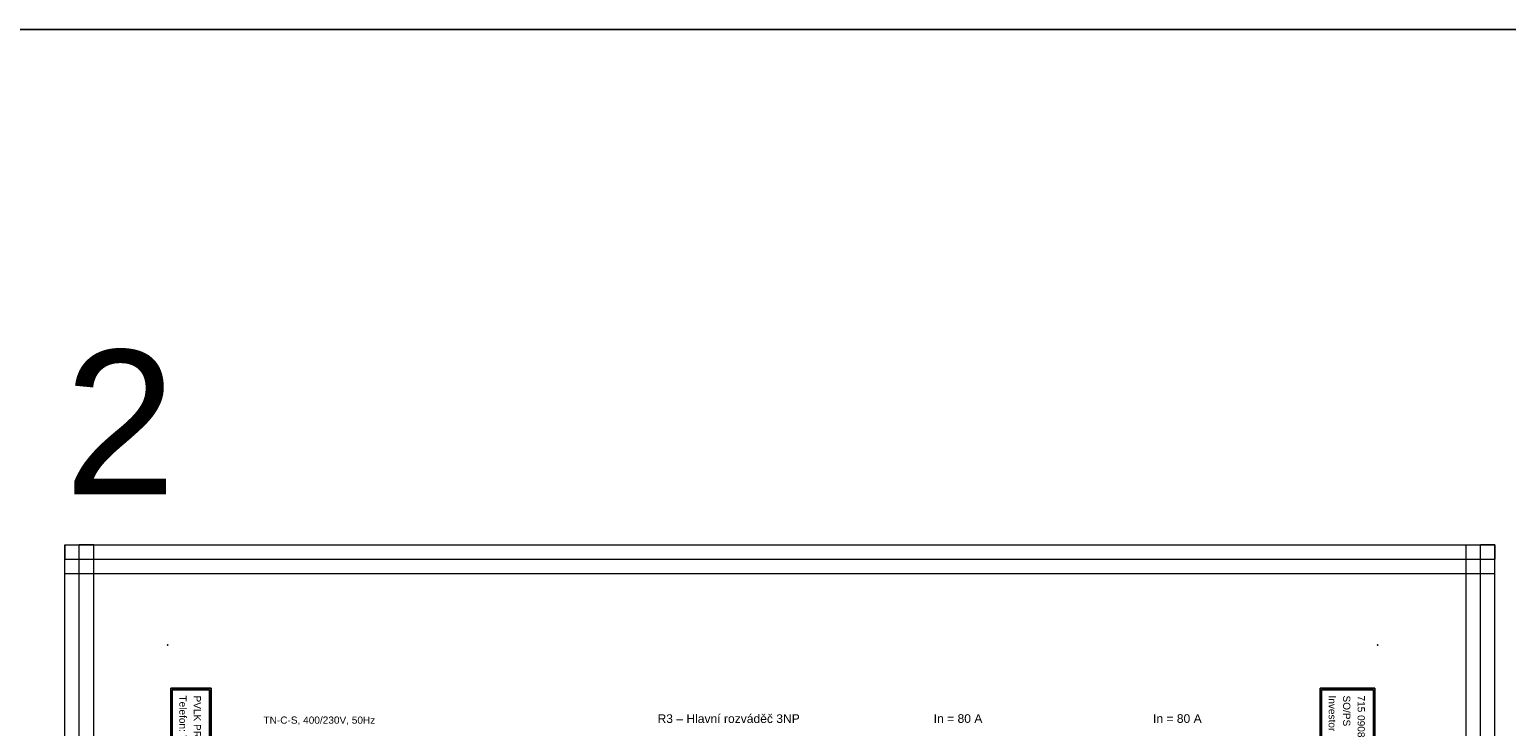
# Model space of a CAD drawing. Extents: x -3642 to 3381, y 3251 to 3904.
# Tile 7 of 41: x -2941 to -2428, y 3662 to 3904. Entities that reach past the tile are written whole.
import ezdxf
from ezdxf.enums import TextEntityAlignment as Align

# ---------------------------------------------------------------- set-up
doc = ezdxf.new("R2010")
doc.units = 0
doc.header["$MEASUREMENT"] = 0
for name, color, linetype in [('1-KRESBA', 7, 'Continuous'), ('__10-Popisy', 220, 'Continuous'), ('__Bílá', 7, 'Continuous'), ('__Oranžová', 30, 'Continuous'), ('__Vínová 220', 220, 'Continuous')]:
    doc.layers.add(name, color=color, linetype=linetype)
doc.styles.add('Arial', font='arial.ttf')

# ---------------------------------------------------------------- blocks, each defined once
blk = doc.blocks.new('BLK_Razítko_malé_pro_rozváděče')
at = {"layer": '__Bílá'}
for p, q in [((15, -1), (15, -20)), ((15, -1), (294, -1)), ((15.5, -1.5), (15.5, -19.5)), ((15.5, -1.5), (184.5, -1.5)), ((184.5, -1.5), (184.5, -19.5)), ((185, -1.5), (185, -19.5)), ((185, -1.5), (293.5, -1.5)), ((293.5, -19.5), (293.5, -1.5)), ((294, -20), (294, -1)), ((15, -20), (294, -20)), ((15.5, -19.5), (184.5, -19.5)), ((185, -19.5), (293.5, -19.5)), ((15, -405), (15, -419)), ((15, -405), (294, -405)), ((294, -405), (294, -419)), ((15.5, -405.5), (15.5, -418.5)), ((15.5, -405.5), (194.5, -405.5)), ((194.5, -405.5), (194.5, -418.5)), ((195, -405.5), (195, -418.5)), ((195, -405.5), (293.5, -405.5)), ((293.5, -405.5), (293.5, -418.5)), ((15, -419), (294, -419)), ((15.5, -418.5), (194.5, -418.5)), ((195, -418.5), (293.5, -418.5))]:
    blk.add_line(p, q, dxfattribs=at)
for p in [(0, 0), (300, 0), (0, -420), (300, -420)]:
    blk.add_point(p, dxfattribs=at)
at = {"layer": '__Bílá', "style": 'Arial'}
for s, height, p in [('Dokument', 2.5, (187, -7)), ('SO/PS', 2.5, (17.5, -12)), ('-', 3, (38, -7)), ('Vypracoval', 2.5, (187, -12)), ('-', 3, (210.5, -7)), ('Investor', 2.5, (17.5, -17)), ('-', 3, (38, -12)), ('Datum', 2.5, (187, -17)), ('-', 3, (210.5, -12)), ('-', 3, (38, -17)), ('-', 3, (210.5, -17)), ('PVLK PROJECT s.r.o. , Langrova 195/33,  787 01 Šumperk', 2.5, (17.5, -411)), ('Copyright © 2012 PVLK', 2.5, (197, -411)), ('Telefon: 773 836 685, mobil: 777 848 204, e-mail: %%Upavelka@pvlk.cz', 2.5, (17.5, -416)), ('Číslo dokumentu .....', 2.5, (197, -416))]:
    blk.add_text(s, height=height, dxfattribs=at).set_placement(p)
at = {"layer": '__Vínová 220', "char_height": 2.5, "attachment_point": 7, "style": 'Arial'}
for s, insert in [('715 0908', (17.5, -7)), ('Rozšíření výrobního areálu firmy PLASTKON PRODUCT, S.R.O.', (42.5, -7.75)), ('R3 – Hlavní rozváděč 3NP', (215, -7.75)), ('SO 02 - Novostavba skladovací haly s administrativní budovou', (42.5, -12.75)), ('Miroslav Pavelka', (215, -12.75)), ('Plastkon product, s.r.o., Hlavní 147, Mikulovice 790 84', (42.5, -17.75)), ('06/2016', (215, -17.75))]:
    blk.add_mtext(s, dxfattribs=dict(at, insert=insert))
at = {"layer": '__Vínová 220', "style": 'Arial'}
blk.add_attdef('ČÍSLO', text='', height=4, dxfattribs=at).set_placement((290, -416), align=Align.RIGHT)

msp = doc.modelspace()

# ---------------------------------------------------------------- linework, layer by layer
at = {"layer": '1-KRESBA', "color": 3}
msp.add_lwpolyline([(-3642.15, 3903.52), (3380.95, 3903.52), (3380.95, 3250.95), (-3642.15, 3250.95)], close=True, dxfattribs=at)
at = {"layer": '__Vínová 220', "lineweight": 0}
for p, q in [((-2928.76, 3724.82), (-2928.76, 3719.82)), ((-2928.76, 3724.82), (-2432.36, 3724.82)), ((-2928.76, 3358.74), (-2928.76, 3724.82)), ((-2928.76, 3724.82), (-2923.76, 3724.82)), ((-2923.76, 3358.74), (-2923.76, 3724.82)), ((-2918.76, 3724.82), (-2923.76, 3724.82)), ((-2918.76, 3358.74), (-2918.76, 3724.82)), ((-2442.36, 3358.74), (-2442.36, 3724.82)), ((-2442.36, 3724.82), (-2437.36, 3724.82)), ((-2437.36, 3358.74), (-2437.36, 3724.82)), ((-2432.36, 3724.82), (-2437.36, 3724.82)), ((-2432.36, 3724.82), (-2432.36, 3719.82)), ((-2432.36, 3358.74), (-2432.36, 3724.82)), ((-2928.76, 3714.82), (-2928.76, 3719.82)), ((-2928.76, 3719.82), (-2432.36, 3719.82)), ((-2432.36, 3714.82), (-2432.36, 3719.82)), ((-2928.76, 3714.82), (-2432.36, 3714.82))]:
    msp.add_line(p, q, dxfattribs=at)

# ---------------------------------------------------------------- block references
at = {"layer": '1-KRESBA', "rotation": 270}
msp.add_blockref('BLK_Razítko_malé_pro_rozváděče', (-2473.05, 3690), dxfattribs=at).add_auto_attribs({'ČÍSLO': '24.2'})

# ---------------------------------------------------------------- texts
at = {"layer": '1-KRESBA', "color": 4, "linetype": 'Continuous', "style": 'Arial'}
for p in [(-2627.17, 3663), (-2551.05, 3663)]:
    msp.add_text('In = 80 A', height=3, dxfattribs=at).set_placement(p)
at = {"layer": '__10-Popisy', "style": 'Arial'}
msp.add_text('2', height=50, dxfattribs=at).set_placement((-2929.02, 3742.31))
at = {"layer": '__Bílá', "insert": (-2723.04, 3662.93), "char_height": 3, "attachment_point": 7, "style": 'Arial'}
msp.add_mtext('R3 – Hlavní rozváděč 3NP', dxfattribs=at)
at = {"layer": '__Oranžová', "lineweight": 0, "style": 'Arial'}
msp.add_text('TN-C-S, 400/230V, 50Hz', height=2.5, dxfattribs=at).set_placement((-2859.84, 3662.71))

doc.saveas('drawing.dxf')
